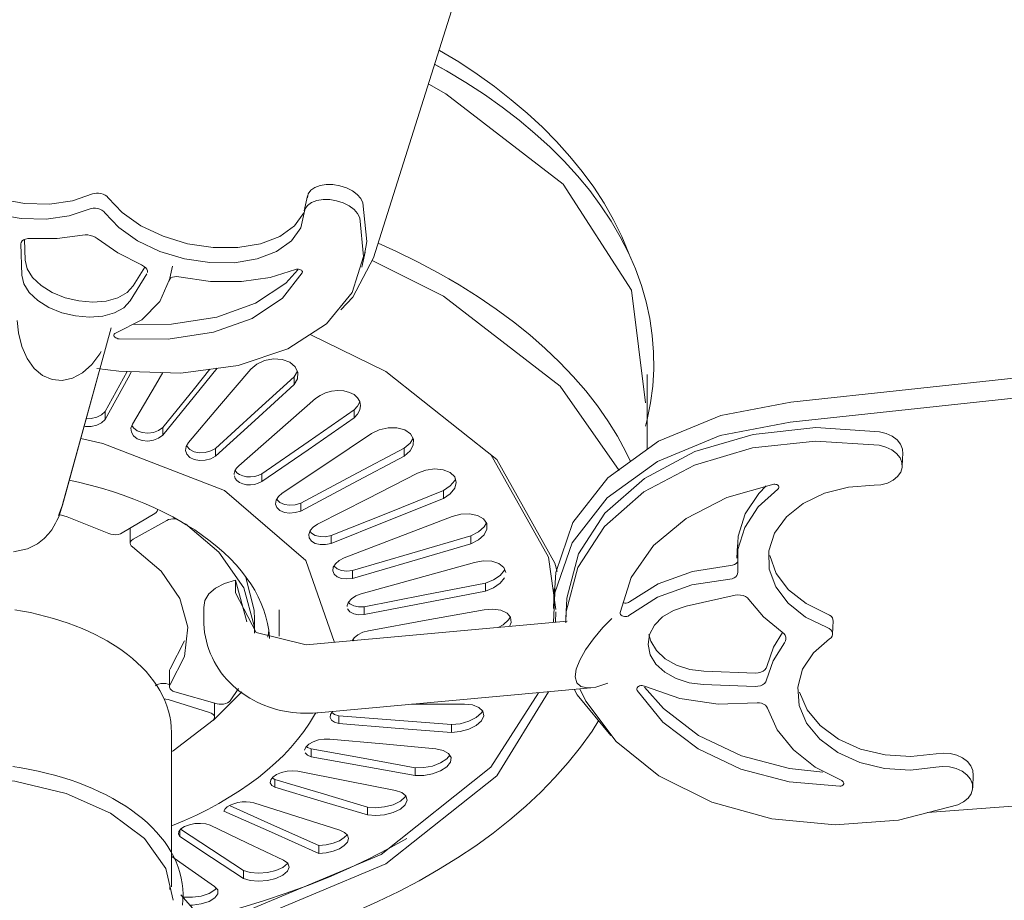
# Model space of a CAD drawing. Header units: millimetres. Extents: x 5734 to 11018, y -2931 to 7544.
# Tile 5 of 17: x 8242 to 8448, y -2614 to -2429. Entities that reach past the tile are written whole.
import ezdxf

# ---------------------------------------------------------------- set-up
doc = ezdxf.new("R2010")
doc.units = ezdxf.units.MM
doc.layers.add('E-LITE-EQPM', color=7, linetype='Continuous', lineweight=20)

# ---------------------------------------------------------------- blocks, each defined once
blk = doc.blocks.new('33710 - 33710 ALOHA Brown ceiling fan-522277-00 Isometrico PDF')
at = {"layer": 'E-LITE-EQPM', "color": 251, "lineweight": 9, "true_color": 0x636466}
for p, q in [((2484.77, -2479.31), (2564.1, -2227.66)), ((2500.11, -2440.16), (2497.56, -2438.74)), ((2497.65, -2438.79), (2499.92, -2440.07)), ((2496.38, -2442.93), (2499.92, -2444.91)), ((2572.25, -2509.52), (3010.56, -2462.31)), ((2470.97, -2466.33), (2470.28, -2469.48)), ((3010.4, -2466.54), (2572.09, -2513.75)), ((2411.64, -2475.45), (2411.76, -2479.78)), ((2411.08, -2482.94), (2410.89, -2476.39)), ((2482.35, -2481.24), (2483.04, -2478.09)), ((2484.53, -2479.82), (2499.43, -2487.31)), ((2434.45, -2485.16), (2436.89, -2481.25)), ((2441.96, -2484.17), (2442.64, -2481.01)), ((2433.76, -2488.32), (2437.3, -2482.66)), ((2419.61, -2531.09), (2429.79, -2493.96)), ((2471.48, -2495.34), (2487.35, -2503.1)), ((2427.49, -2502.35), (2419.64, -2530.95)), ((2433.18, -2503.1), (2428.53, -2511.49)), ((2468.85, -2503.02), (2468.16, -2504.2)), ((2468.16, -2505.86), (2468.16, -2504.2)), ((2542.13, -2519.4), (2542.13, -2503.74)), ((2428.53, -2513.15), (2428.53, -2511.49)), ((2480.72, -2512.82), (2480.72, -2511.16)), ((2440.63, -2516.47), (2440.63, -2514.81)), ((2451.67, -2520.86), (2451.67, -2519.2)), ((2491.24, -2520.83), (2491.24, -2519.17)), ((2595.58, -2522.94), (2595.69, -2520.11)), ((2456.17, -2524.31), (2455.81, -2523.85)), ((2461.39, -2526.18), (2461.39, -2524.52)), ((2499.46, -2529.69), (2499.46, -2528.03)), ((2419.62, -2531.05), (2418.75, -2533.29)), ((2469.55, -2532.33), (2469.55, -2530.67)), ((2432.15, -2536.93), (2438.98, -2532.85)), ((2441.48, -2534.29), (2434.41, -2538.24)), ((2433.79, -2535.95), (2433.79, -2539.09)), ((2475.93, -2539.13), (2475.93, -2537.47)), ((2505.17, -2539.19), (2505.17, -2537.53)), ((2561.04, -2539.42), (2560.93, -2542.24)), ((2480.39, -2546.43), (2480.39, -2544.77)), ((2458.22, -2555.53), (2455.83, -2546.81)), ((2455.83, -2546.81), (2455.83, -2549.5)), ((2508.23, -2549.09), (2508.23, -2547.43)), ((2522.65, -2548.54), (2522.49, -2552.77)), ((2550.29, -2552.29), (2560.57, -2549.98)), ((2525.2, -2551.97), (2525.09, -2554.79)), ((2449.2, -2552.33), (2449.2, -2555.02)), ((2465.02, -2558.53), (2465.02, -2553.05)), ((2482.82, -2554.04), (2482.82, -2552.38)), ((2522.96, -2553.45), (2522.89, -2555.65)), ((2459.83, -2557.95), (2459.83, -2554.68)), ((2470.65, -2560.39), (2525.34, -2555.39)), ((2580.98, -2558.12), (2581.09, -2555.3)), ((2462.84, -2557.36), (2462.61, -2558.74)), ((2442.19, -2565.41), (2445.2, -2559.53)), ((2480.72, -2559.49), (2480.48, -2559.26)), ((2600.84, -2595.5), (3031.54, -2563.07)), ((2442.03, -2565.87), (2442.03, -2569.13)), ((2553.99, -2565.87), (2564.86, -2566.26)), ((2441.72, -2568.58), (2442.05, -2568.68)), ((2443.18, -2570.19), (2452.01, -2572.69)), ((2457.22, -2570.17), (2451.26, -2576.17)), ((2454.76, -2572.1), (2456.47, -2569.54)), ((2473.14, -2574.6), (2530.33, -2569.37)), ((2553.89, -2568.69), (2564.75, -2569.08)), ((2450.41, -2574.5), (2441.72, -2571.84)), ((2451.49, -2575.54), (2451.49, -2572.54)), ((2492.72, -2572.79), (2503.85, -2572.78)), ((2477.53, -2576.86), (2477.53, -2575.2)), ((2442.45, -2611.02), (2442.45, -2578.71)), ((2501.11, -2578.71), (2501.11, -2577.05)), ((2471.73, -2583.83), (2471.73, -2582.17)), ((2493.49, -2587.75), (2493.49, -2586.09)), ((2464.11, -2588.54), (2463.56, -2588.22)), ((2464.11, -2590.2), (2464.11, -2588.54)), ((2610.34, -2590.3), (2610.45, -2587.48)), ((2483.52, -2595.99), (2483.52, -2594.33)), ((2444.19, -2600.48), (2444.19, -2599.16)), ((2473.31, -2604.06), (2473.31, -2602.4)), ((2457.53, -2609.27), (2457.53, -2607.62)), ((2442.1, -2611.59), (2442.1, -2611.02)), ((2444.44, -2612.76), (2466.18, -2637.41))]:
    blk.add_line(p, q, dxfattribs=at)
for points in [[(2538.41, -2478.71, 0), (2538.3, -2478.38, 0), (2536.79, -2474.81, 0), (2535.06, -2471.31, 0), (2533.1, -2467.87, 0), (2530.92, -2464.52, 0), (2528.53, -2461.24, 0), (2525.94, -2458.05, 0), (2523.15, -2454.94, 0), (2520.17, -2451.93, 0), (2517, -2449.01, 0), (2513.66, -2446.18, 0), (2510.15, -2443.44, 0), (2506.47, -2440.81, 0), (2502.63, -2438.27, 0), (2498.63, -2435.84, 0)], [(2500.11, -2440.16, 0), (2504.16, -2442.59, 0), (2508.03, -2445.11, 0), (2511.74, -2447.73, 0), (2515.27, -2450.44, 0), (2518.62, -2453.23, 0), (2521.78, -2456.11, 0), (2524.75, -2459.07, 0), (2527.52, -2462.1, 0), (2530.08, -2465.2, 0), (2532.44, -2468.37, 0), (2534.58, -2471.6, 0), (2536.5, -2474.89, 0), (2538.2, -2478.23, 0), (2539.67, -2481.63, 0), (2540.91, -2485.06, 0), (2541.92, -2488.53, 0), (2542.68, -2492.03, 0), (2543.2, -2495.54, 0), (2543.48, -2499.08, 0), (2543.51, -2502.61, 0), (2543.3, -2506.15, 0), (2542.85, -2509.67, 0), (2542.15, -2513.18, 0), (2541.76, -2514.59, 0)], [(2499.92, -2444.91, 0), (2524.5, -2463.87, 0), (2538.84, -2486.06, 0), (2541.76, -2509.68, 0)], [(2388.56, -2450.51, 0), (2387.57, -2453.56, 0), (2387.88, -2456.84, 0), (2389.45, -2460.16, 0), (2392.2, -2463.32, 0), (2395.97, -2466.14, 0), (2400.53, -2468.45, 0), (2405.63, -2470.12, 0), (2410.95, -2471.05, 0), (2416.18, -2471.18, 0), (2421.03, -2470.51, 0), (2425.21, -2469.07, 0)], [(2388.21, -2451.19, 0), (2388.56, -2453.69, 0), (2390.14, -2457.01, 0), (2392.89, -2460.17, 0), (2396.66, -2462.99, 0), (2401.22, -2465.3, 0), (2406.31, -2466.97, 0), (2411.63, -2467.89, 0), (2416.87, -2468.03, 0), (2421.72, -2467.35, 0), (2425.89, -2465.92, 0)], [(2470.92, -2466.73, 0), (2471.11, -2465.89, 0), (2471.65, -2465.15, 0), (2472.49, -2464.56, 0), (2473.59, -2464.15, 0), (2474.88, -2463.95, 0), (2476.29, -2463.96, 0), (2477.73, -2464.19, 0), (2479.11, -2464.63, 0), (2480.36, -2465.25, 0), (2481.39, -2466, 0), (2482.14, -2466.85, 0), (2482.57, -2467.75, 0)], [(2425.89, -2465.92, 0), (2426.27, -2465.79, 0), (2426.71, -2465.72, 0), (2427.19, -2465.73, 0), (2427.68, -2465.81, 0), (2428.14, -2465.96, 0), (2428.57, -2466.16, 0), (2428.92, -2466.41, 0), (2429.19, -2466.7, 0)], [(2429.19, -2466.7, 0), (2432.11, -2469.82, 0), (2436.02, -2472.57, 0), (2440.69, -2474.79, 0), (2445.83, -2476.34, 0), (2451.16, -2477.15, 0), (2456.36, -2477.15, 0), (2461.12, -2476.36, 0), (2465.16, -2474.81, 0), (2468.25, -2472.59, 0), (2470.19, -2469.89, 0)], [(2481.89, -2470.9, 0), (2481.46, -2470.01, 0), (2480.7, -2469.15, 0), (2479.67, -2468.4, 0), (2478.43, -2467.78, 0), (2477.05, -2467.35, 0), (2475.61, -2467.11, 0), (2474.2, -2467.1, 0), (2472.9, -2467.3, 0), (2471.8, -2467.71, 0), (2470.96, -2468.31, 0), (2470.43, -2469.05, 0), (2470.23, -2469.89, 0)], [(2428.5, -2469.85, 0), (2428.24, -2469.57, 0), (2427.88, -2469.32, 0), (2427.46, -2469.11, 0), (2426.99, -2468.96, 0), (2426.5, -2468.88, 0), (2426.03, -2468.88, 0), (2425.59, -2468.94, 0), (2425.21, -2469.07, 0)], [(2482.57, -2467.75, 0), (2483.39, -2475.87, 0), (2482.8, -2479.05, 0)], [(2426.81, -2502.45, 0), (2431.43, -2503.05, 0), (2444.4, -2503.43, 0), (2456.42, -2501.82, 0), (2466.8, -2498.33, 0), (2474.93, -2493.15, 0), (2480.34, -2486.58, 0), (2482.7, -2479.02, 0), (2481.89, -2470.9, 0)], [(2470.23, -2469.89, 0), (2469.52, -2473, 0), (2467.57, -2475.75, 0), (2464.48, -2477.96, 0), (2460.43, -2479.51, 0), (2455.67, -2480.31, 0), (2450.48, -2480.3, 0), (2445.15, -2479.5, 0), (2440, -2477.94, 0), (2435.33, -2475.72, 0), (2431.43, -2472.97, 0), (2428.5, -2469.85, 0)], [(2410.89, -2476.39, 0), (2410.94, -2476.06, 0), (2411.13, -2475.77, 0), (2411.43, -2475.53, 0), (2411.84, -2475.36, 0), (2412.32, -2475.27, 0), (2412.85, -2475.25, 0)], [(2423.82, -2474.54, 0), (2418.5, -2475.22, 0), (2412.85, -2475.25, 0)], [(2423.82, -2474.54, 0), (2424.34, -2474.49, 0), (2424.89, -2474.51, 0), (2425.44, -2474.6, 0), (2425.98, -2474.77, 0), (2426.47, -2474.99, 0), (2426.9, -2475.27, 0)], [(2426.9, -2475.27, 0), (2431.22, -2478.23, 0), (2436.16, -2480.78, 0)], [(2485.74, -2476.23, 0), (2489.58, -2477.96, 0), (2494.01, -2480.13, 0), (2498.3, -2482.41, 0), (2500.55, -2483.68, 0)], [(2411.76, -2479.78, 0), (2412.19, -2481.62, 0), (2413.33, -2483.43, 0), (2415.12, -2485.11, 0), (2417.44, -2486.54, 0), (2420.14, -2487.64, 0), (2423.05, -2488.33, 0), (2425.99, -2488.57, 0), (2428.76, -2488.34, 0), (2431.19, -2487.67, 0), (2433.13, -2486.59, 0), (2434.45, -2485.16, 0)], [(2477.94, -2490.17, 0), (2480.45, -2487.51, 0), (2484.77, -2479.31, 0)], [(2434.57, -2493.28, 0), (2442.45, -2493.21, 0), (2451.92, -2491.75, 0), (2460.05, -2488.82, 0), (2466.38, -2484.59, 0), (2468.94, -2481.8, 0)], [(2437.42, -2482.34, 0), (2437.41, -2482.01, 0), (2437.26, -2481.66, 0), (2436.99, -2481.33, 0), (2436.62, -2481.03, 0), (2436.16, -2480.78, 0)], [(2468.45, -2481.72, 0), (2463.16, -2483.42, 0), (2457.12, -2484.27, 0), (2450.64, -2484.23, 0), (2444, -2483.3, 0)], [(2469.85, -2482.44, 0), (2469.89, -2482.31, 0), (2469.87, -2482.17, 0), (2469.79, -2482.04, 0), (2469.66, -2481.91, 0), (2469.48, -2481.8, 0), (2469.28, -2481.72, 0), (2469.06, -2481.66, 0), (2468.84, -2481.65, 0), (2468.63, -2481.67, 0), (2468.45, -2481.72, 0)], [(2433.76, -2488.32, 0), (2432.44, -2489.74, 0), (2430.5, -2490.82, 0), (2428.07, -2491.5, 0), (2425.3, -2491.72, 0), (2422.36, -2491.48, 0), (2419.45, -2490.79, 0), (2416.75, -2489.69, 0), (2414.43, -2488.26, 0), (2412.65, -2486.59, 0), (2411.5, -2484.77, 0), (2411.08, -2482.94, 0)], [(2430.74, -2495.08, 0), (2436.21, -2492.25, 0), (2440.04, -2488.47, 0), (2441.99, -2483.99, 0)], [(2469.85, -2482.44, 0), (2465.69, -2487.74, 0), (2459.37, -2491.97, 0), (2451.24, -2494.9, 0), (2441.77, -2496.36, 0), (2431.48, -2496.27, 0)], [(2444, -2483.3, 0), (2443.53, -2483.24, 0), (2443.07, -2483.26, 0), (2442.67, -2483.35, 0), (2442.34, -2483.51, 0), (2442.11, -2483.73, 0), (2441.99, -2483.99, 0)], [(2538.61, -2521.95, 0), (2537.68, -2519.95, 0), (2535.9, -2516.68, 0), (2533.9, -2513.46, 0), (2531.69, -2510.29, 0), (2529.26, -2507.18, 0), (2526.62, -2504.14, 0), (2523.78, -2501.16, 0), (2520.74, -2498.26, 0), (2517.51, -2495.44, 0), (2514.09, -2492.69, 0), (2510.48, -2490.03, 0), (2506.7, -2487.46, 0), (2502.75, -2484.98, 0), (2500.55, -2483.68, 0)], [(2499.43, -2487.31, 0), (2523.89, -2506.18, 0), (2536.27, -2523.84, 0)], [(2427.73, -2498.93, 0), (2427.45, -2499.39, 0), (2425.74, -2501.65, 0), (2423.8, -2503.38, 0), (2421.7, -2504.52, 0), (2419.54, -2505, 0), (2417.42, -2504.8, 0), (2415.43, -2503.94, 0), (2413.66, -2502.46, 0), (2412.18, -2500.41, 0), (2411.07, -2497.89, 0), (2410.37, -2495.01, 0), (2410.12, -2492.43, 0)], [(2431.48, -2496.27, 0), (2431.23, -2496.23, 0), (2430.98, -2496.15, 0), (2430.76, -2496.04, 0), (2430.58, -2495.91, 0), (2430.46, -2495.75, 0), (2430.39, -2495.59, 0), (2430.38, -2495.44, 0), (2430.44, -2495.29, 0), (2430.57, -2495.17, 0), (2430.74, -2495.08, 0)], [(2459.05, -2502.62, 0), (2460.3, -2501.55, 0), (2461.96, -2500.81, 0), (2463.82, -2500.48, 0), (2465.66, -2500.6, 0), (2467.26, -2501.17, 0), (2468.4, -2502.11, 0), (2468.96, -2503.3, 0), (2468.87, -2504.61, 0), (2468.16, -2505.86, 0)], [(2452.01, -2502.41, 0), (2447.24, -2508.3, 0), (2440.63, -2516.47, 0)], [(2450.5, -2502.61, 0), (2447.24, -2506.64, 0), (2440.63, -2514.81, 0)], [(2445.99, -2518, 0), (2452.52, -2510.31, 0), (2459.05, -2502.62, 0)], [(2434.09, -2503.13, 0), (2433.35, -2504.45, 0), (2428.53, -2513.15, 0)], [(2434.26, -2514.17, 0), (2439.1, -2505.96, 0), (2440.66, -2503.32, 0)], [(2468.16, -2504.2, 0), (2459.91, -2511.7, 0), (2451.67, -2519.2, 0)], [(2487.35, -2503.1, 0), (2510.59, -2521.56, 0), (2522.8, -2543.27, 0), (2523.24, -2545.01, 0)], [(2468.16, -2505.86, 0), (2459.91, -2513.36, 0), (2451.67, -2520.86, 0)], [(2456.53, -2522.85, 0), (2464.58, -2515.82, 0), (2472.64, -2508.79, 0)], [(2472.64, -2508.79, 0), (2473.6, -2508.11, 0), (2474.74, -2507.58, 0), (2476, -2507.24, 0), (2477.29, -2507.1, 0), (2478.56, -2507.18, 0), (2479.72, -2507.47, 0)], [(2479.72, -2507.47, 0), (2480.71, -2507.95, 0), (2481.46, -2508.61, 0), (2481.93, -2509.39, 0), (2482.08, -2510.26, 0), (2481.92, -2511.15, 0), (2481.46, -2512.02, 0), (2480.72, -2512.82, 0)], [(2481.92, -2509.49, 0), (2481.46, -2510.36, 0), (2480.72, -2511.16, 0)], [(2522.65, -2550.6, 0), (2522.96, -2545.23, 0), (2526.58, -2534.75, 0), (2533.91, -2525.36, 0), (2544.48, -2517.7, 0), (2557.56, -2512.3, 0), (2572.25, -2509.52, 0)], [(2428.53, -2511.49, 0), (2427.78, -2512.18, 0), (2426.78, -2512.7, 0), (2425.62, -2512.97, 0), (2424.57, -2512.99, 0)], [(2480.72, -2511.16, 0), (2471.06, -2517.84, 0), (2461.39, -2524.52, 0)], [(2480.72, -2512.82, 0), (2471.06, -2519.5, 0), (2461.39, -2526.18, 0)], [(2428.53, -2513.15, 0), (2427.78, -2513.84, 0), (2426.78, -2514.36, 0), (2425.62, -2514.63, 0), (2424.42, -2514.63, 0), (2424.13, -2514.59, 0)], [(2440.63, -2516.47, 0), (2439.74, -2517.1, 0), (2438.65, -2517.52, 0), (2437.46, -2517.68, 0), (2436.29, -2517.57, 0), (2435.26, -2517.2, 0), (2434.48, -2516.6, 0), (2434.04, -2515.84, 0), (2433.96, -2515, 0), (2434.26, -2514.17, 0)], [(2440.63, -2514.81, 0), (2439.74, -2515.44, 0), (2438.65, -2515.86, 0), (2437.46, -2516.02, 0), (2436.29, -2515.91, 0), (2435.26, -2515.54, 0), (2434.48, -2514.94, 0), (2434.13, -2514.42, 0)], [(2484.38, -2516.12, 0), (2486, -2515.32, 0), (2487.84, -2514.9, 0), (2489.69, -2514.91, 0), (2491.32, -2515.35, 0), (2492.52, -2516.17, 0), (2493.15, -2517.27, 0), (2493.12, -2518.52, 0), (2492.46, -2519.75, 0), (2491.24, -2520.83, 0)], [(2572.09, -2513.75, 0), (2557.4, -2516.53, 0), (2544.32, -2521.93, 0), (2533.75, -2529.59, 0), (2526.41, -2538.98, 0), (2522.8, -2549.46, 0), (2522.52, -2555.65, 0)], [(2525.19, -2552.2, 0), (2525.29, -2550.58, 0), (2527.74, -2541.31, 0), (2533.26, -2532.78, 0), (2541.55, -2525.5, 0), (2552.11, -2519.88, 0), (2564.33, -2516.27, 0), (2577.5, -2514.86, 0), (2590.84, -2515.75, 0)], [(2465.63, -2528.59, 0), (2475.01, -2522.36, 0), (2484.38, -2516.12, 0)], [(2493.06, -2517.05, 0), (2492.46, -2518.09, 0), (2491.24, -2519.17, 0)], [(2590.84, -2515.75, 0), (2592.23, -2516.09, 0), (2593.47, -2516.67, 0), (2594.49, -2517.43, 0), (2595.22, -2518.34, 0), (2595.62, -2519.34, 0), (2595.67, -2520.38, 0)], [(2423.48, -2517.16, 0), (2428.09, -2518.17, 0), (2453.59, -2528, 0)], [(2451.67, -2520.86, 0), (2450.68, -2521.4, 0), (2449.52, -2521.71, 0), (2448.33, -2521.77, 0), (2447.21, -2521.56, 0), (2446.29, -2521.09, 0), (2445.67, -2520.43, 0), (2445.4, -2519.64, 0), (2445.51, -2518.8, 0), (2445.99, -2518, 0)], [(2451.67, -2519.2, 0), (2450.68, -2519.74, 0), (2449.52, -2520.05, 0), (2448.33, -2520.11, 0), (2447.21, -2519.9, 0), (2446.29, -2519.43, 0), (2445.67, -2518.77, 0)], [(2590.73, -2518.57, 0), (2577.39, -2517.69, 0), (2564.23, -2519.09, 0), (2552.01, -2522.7, 0), (2541.44, -2528.32, 0), (2533.16, -2535.6, 0), (2527.63, -2544.13, 0), (2525.18, -2553.4, 0), (2525.07, -2555.74, 0)], [(2590.73, -2518.57, 0), (2592.12, -2518.92, 0), (2593.37, -2519.49, 0), (2594.38, -2520.25, 0), (2595.11, -2521.16, 0), (2595.51, -2522.16, 0), (2595.56, -2523.2, 0), (2595.25, -2524.21, 0), (2594.6, -2525.12, 0), (2593.66, -2525.9, 0), (2592.47, -2526.48, 0), (2591.11, -2526.83, 0), (2589.66, -2526.94, 0)], [(2491.24, -2519.17, 0), (2480.39, -2524.92, 0), (2469.55, -2530.67, 0)], [(2491.24, -2520.83, 0), (2480.39, -2526.58, 0), (2469.55, -2532.33, 0)], [(2509.34, -2520.51, 0), (2521.42, -2541.97, 0), (2522.96, -2552.93, 0)], [(2455.58, -2524.65, 0), (2455.6, -2524.44, 0), (2455.75, -2523.88, 0), (2456.07, -2523.35, 0), (2456.53, -2522.85, 0)], [(2456.17, -2525.97, 0), (2455.81, -2525.51, 0), (2455.62, -2524.99, 0)], [(2461.39, -2524.52, 0), (2460.64, -2524.86, 0), (2459.82, -2525.09, 0), (2458.98, -2525.19, 0), (2458.15, -2525.16, 0), (2457.38, -2524.99, 0), (2456.71, -2524.71, 0), (2456.17, -2524.31, 0)], [(2473.06, -2535.09, 0), (2483.53, -2529.75, 0), (2493.99, -2524.42, 0)], [(2493.99, -2524.42, 0), (2495.74, -2523.77, 0), (2497.6, -2523.52, 0), (2499.38, -2523.69, 0), (2500.83, -2524.28, 0), (2501.79, -2525.2, 0), (2502.13, -2526.35, 0), (2501.81, -2527.57, 0), (2500.88, -2528.73, 0), (2499.46, -2529.69, 0)], [(2421.02, -2525.84, 0), (2422.99, -2526.28, 0), (2425.4, -2526.89, 0), (2427.77, -2527.54, 0), (2430.08, -2528.26, 0), (2432.34, -2529.02, 0), (2434.55, -2529.83, 0), (2436.69, -2530.7, 0), (2438.77, -2531.61, 0), (2440.78, -2532.56, 0), (2442.72, -2533.57, 0), (2444.41, -2534.51, 0)], [(2461.39, -2526.18, 0), (2460.64, -2526.52, 0), (2459.82, -2526.74, 0), (2458.98, -2526.85, 0), (2458.15, -2526.81, 0), (2457.38, -2526.65, 0), (2456.71, -2526.37, 0), (2456.17, -2525.97, 0)], [(2501.96, -2525.57, 0), (2501.81, -2525.91, 0), (2500.88, -2527.07, 0), (2499.46, -2528.03, 0)], [(2536.49, -2553.62, 0), (2538.78, -2546.27, 0), (2543.46, -2539.56, 0), (2550.27, -2533.87, 0), (2558.83, -2529.51, 0), (2568.64, -2526.73, 0)], [(2561.03, -2540.39, 0), (2561.22, -2537.57, 0), (2562.69, -2532.94, 0), (2565.53, -2528.66, 0), (2567.05, -2527.07, 0)], [(2589.66, -2526.94, 0), (2584.3, -2527.32, 0), (2579.26, -2528.62, 0), (2574.84, -2530.74, 0), (2571.3, -2533.57, 0), (2568.84, -2536.94, 0), (2567.62, -2540.65, 0), (2567.7, -2544.49, 0), (2569.07, -2548.23, 0), (2571.66, -2551.64, 0), (2575.32, -2554.54, 0), (2579.83, -2556.74, 0)], [(2568.64, -2526.73, 0), (2568.87, -2526.71, 0), (2569.09, -2526.74, 0), (2569.3, -2526.8, 0), (2569.49, -2526.9, 0), (2569.63, -2527.02, 0), (2569.72, -2527.17, 0), (2569.75, -2527.33, 0), (2569.73, -2527.49, 0), (2569.65, -2527.64, 0), (2569.51, -2527.76, 0)], [(2419.61, -2531.09, 0), (2419.48, -2531.53, 0), (2419.35, -2531.96, 0), (2419.21, -2532.41, 0), (2419.05, -2532.86, 0), (2418.88, -2533.32, 0), (2418.69, -2533.81, 0), (2418.45, -2534.33, 0), (2418.17, -2534.9, 0), (2417.82, -2535.53, 0), (2417.36, -2536.26, 0), (2416.71, -2537.1, 0), (2415.77, -2538.09, 0), (2414.36, -2539.19, 0), (2412.26, -2540.26, 0), (2409.38, -2540.89, 0)], [(2453.59, -2528, 0), (2470.63, -2542.72, 0), (2476.61, -2559.85, 0)], [(2469.55, -2532.33, 0), (2468.4, -2532.67, 0), (2467.21, -2532.77, 0), (2466.1, -2532.61, 0), (2465.17, -2532.22, 0), (2464.54, -2531.61, 0), (2464.27, -2530.87, 0), (2464.37, -2530.06, 0), (2464.84, -2529.28, 0), (2465.63, -2528.59, 0)], [(2499.46, -2528.03, 0), (2487.7, -2532.75, 0), (2475.93, -2537.47, 0)], [(2569.51, -2527.76, 0), (2565.42, -2531.48, 0), (2562.58, -2535.76, 0), (2561.11, -2540.39, 0), (2561.09, -2545.17, 0)], [(2469.55, -2530.67, 0), (2468.4, -2531.01, 0), (2467.21, -2531.11, 0), (2466.1, -2530.96, 0), (2465.17, -2530.56, 0), (2464.54, -2529.95, 0)], [(2499.46, -2529.69, 0), (2487.7, -2534.41, 0), (2475.93, -2539.13, 0)], [(2418.88, -2533.04, 0), (2420.58, -2533.54, 0), (2429.34, -2537.01, 0)], [(2438.98, -2532.85, 0), (2439.27, -2532.64, 0), (2439.46, -2532.39, 0), (2439.55, -2532.13, 0), (2439.55, -2532.04, 0)], [(2478.63, -2542.17, 0), (2489.93, -2537.83, 0), (2501.23, -2533.49, 0)], [(2501.23, -2533.49, 0), (2503.06, -2533, 0), (2504.9, -2532.92, 0), (2506.56, -2533.25, 0), (2507.81, -2533.95, 0), (2508.5, -2534.95, 0), (2508.54, -2536.12, 0), (2507.94, -2537.3, 0), (2506.76, -2538.37, 0), (2505.17, -2539.19, 0)], [(2443.44, -2534.01, 0), (2443.2, -2533.98, 0), (2442.73, -2533.97, 0), (2442.28, -2534.02, 0), (2441.85, -2534.13, 0), (2441.48, -2534.29, 0)], [(2462.98, -2559.06, 0), (2462.97, -2558.68, 0), (2462.82, -2557.28, 0), (2462.58, -2555.88, 0), (2462.24, -2554.48, 0), (2461.8, -2553.08, 0), (2461.26, -2551.69, 0), (2460.62, -2550.31, 0), (2459.89, -2548.94, 0), (2459.05, -2547.58, 0), (2458.12, -2546.24, 0), (2457.1, -2544.91, 0), (2455.97, -2543.6, 0), (2454.75, -2542.31, 0), (2453.44, -2541.05, 0), (2452.04, -2539.81, 0), (2450.55, -2538.61, 0), (2448.97, -2537.43, 0), (2447.31, -2536.29, 0), (2445.56, -2535.19, 0), (2444.41, -2534.51, 0)], [(2459.82, -2557.35, 0), (2459.77, -2556.37, 0), (2457.59, -2548.42, 0), (2452.38, -2540.96, 0), (2445.4, -2535.03, 0)], [(2475.93, -2539.13, 0), (2474.75, -2539.37, 0), (2473.59, -2539.36, 0), (2472.56, -2539.11, 0), (2471.77, -2538.63, 0), (2471.3, -2537.98, 0), (2471.21, -2537.22, 0), (2471.51, -2536.43, 0), (2472.14, -2535.69, 0), (2473.06, -2535.09, 0)], [(2508.44, -2534.78, 0), (2507.94, -2535.64, 0), (2506.76, -2536.71, 0), (2505.17, -2537.53, 0)], [(2429.34, -2537.01, 0), (2429.77, -2537.17, 0), (2430.25, -2537.27, 0), (2430.77, -2537.29, 0), (2431.28, -2537.24, 0), (2431.75, -2537.12, 0), (2432.15, -2536.93, 0)], [(2475.93, -2537.47, 0), (2474.75, -2537.71, 0), (2473.59, -2537.7, 0), (2472.56, -2537.45, 0), (2471.77, -2536.97, 0), (2471.42, -2536.56, 0)], [(2505.17, -2537.53, 0), (2492.78, -2541.15, 0), (2480.39, -2544.77, 0)], [(2434.41, -2538.24, 0), (2434.09, -2538.47, 0), (2433.88, -2538.74, 0), (2433.79, -2539.04, 0), (2433.83, -2539.33, 0), (2434, -2539.61, 0), (2434.29, -2539.86, 0)], [(2505.17, -2539.19, 0), (2492.78, -2542.81, 0), (2480.39, -2546.43, 0)], [(2434.29, -2539.86, 0), (2440.29, -2544.92, 0), (2444.23, -2550.62, 0), (2445.89, -2556.67, 0), (2445.2, -2562.79, 0), (2442.19, -2568.67, 0)], [(2567.81, -2541.67, 0), (2569.18, -2545.4, 0), (2571.77, -2548.82, 0), (2575.43, -2551.72, 0), (2579.94, -2553.92, 0)], [(2480.39, -2546.43, 0), (2479.21, -2546.55, 0), (2478.1, -2546.45, 0), (2477.17, -2546.1, 0), (2476.54, -2545.56, 0), (2476.25, -2544.87, 0), (2476.35, -2544.11, 0), (2476.82, -2543.36, 0), (2477.61, -2542.69, 0), (2478.63, -2542.17, 0)], [(2480.39, -2544.77, 0), (2479.21, -2544.9, 0), (2478.1, -2544.79, 0), (2477.17, -2544.45, 0), (2476.54, -2543.9, 0)], [(2482.21, -2549.68, 0), (2494.07, -2546.39, 0), (2505.92, -2543.1, 0)], [(2505.92, -2543.1, 0), (2507.78, -2542.78, 0), (2509.56, -2542.86, 0), (2511.05, -2543.34, 0), (2512.07, -2544.14, 0), (2512.48, -2545.19, 0)], [(2538.41, -2551.37, 0), (2544.43, -2547.57, 0), (2551.63, -2544.98, 0), (2559.57, -2543.75, 0)], [(2559.57, -2543.75, 0), (2560.03, -2543.68, 0), (2560.45, -2543.53, 0), (2560.8, -2543.3, 0), (2561.05, -2543.01, 0)], [(2457.95, -2545.95, 0), (2459.77, -2553.11, 0), (2459.83, -2555.05, 0)], [(2512.22, -2544.69, 0), (2511.35, -2545.81, 0), (2509.96, -2546.76, 0), (2508.23, -2547.43, 0)], [(2561.09, -2545.17, 0), (2561.07, -2545.51, 0), (2560.94, -2545.83, 0), (2560.69, -2546.12, 0), (2560.35, -2546.35, 0), (2559.93, -2546.5, 0), (2559.46, -2546.57, 0)], [(2455.83, -2546.81, 0), (2453.58, -2547.49, 0), (2451.7, -2548.47, 0), (2450.29, -2549.69, 0), (2449.44, -2551.07, 0), (2449.2, -2552.52, 0)], [(2508.23, -2547.43, 0), (2495.52, -2549.9, 0), (2482.82, -2552.38, 0)], [(2512.22, -2546.35, 0), (2511.35, -2547.47, 0), (2509.96, -2548.41, 0), (2508.23, -2549.09, 0)], [(2538.3, -2554.2, 0), (2544.32, -2550.39, 0), (2551.52, -2547.8, 0), (2559.46, -2546.57, 0)], [(2455.83, -2549.5, 0), (2460.17, -2557.77, 0), (2470.65, -2560.39, 0)], [(2479.26, -2552.32, 0), (2479.27, -2552.13, 0), (2479.55, -2551.39, 0), (2480.19, -2550.69, 0), (2481.11, -2550.1, 0), (2482.21, -2549.68, 0)], [(2508.23, -2549.09, 0), (2495.52, -2551.56, 0), (2482.82, -2554.04, 0)], [(2560.57, -2549.98, 0), (2561.12, -2549.9, 0), (2561.68, -2549.93, 0), (2562.22, -2550.04, 0), (2562.71, -2550.24, 0), (2563.12, -2550.52, 0), (2563.43, -2550.86, 0)], [(2409.59, -2553.01, 0), (2411.26, -2553.3, 0), (2412.91, -2553.62, 0), (2414.54, -2553.99, 0), (2416.15, -2554.39, 0), (2417.73, -2554.83, 0), (2419.27, -2555.3, 0), (2420.79, -2555.81, 0), (2422.27, -2556.36, 0), (2423.72, -2556.94, 0), (2425.12, -2557.56, 0), (2426.49, -2558.21, 0), (2427.81, -2558.89, 0), (2428.97, -2559.54, 0)], [(2482.82, -2552.38, 0), (2481.66, -2552.4, 0), (2480.63, -2552.19, 0), (2479.84, -2551.77, 0), (2479.49, -2551.41, 0)], [(2537.22, -2551.55, 0), (2537.47, -2551.61, 0), (2537.73, -2551.62, 0), (2537.99, -2551.58, 0), (2538.21, -2551.5, 0), (2538.41, -2551.37, 0)], [(2570.41, -2557.68, 0), (2566.5, -2554.48, 0), (2563.43, -2550.86, 0)], [(2482.82, -2554.04, 0), (2481.66, -2554.06, 0), (2480.63, -2553.85, 0), (2479.84, -2553.43, 0), (2479.36, -2552.84, 0)], [(2483.71, -2557.41, 0), (2495.83, -2555.21, 0), (2507.94, -2553.02, 0)], [(2507.94, -2553.02, 0), (2509.79, -2552.87, 0), (2511.46, -2553.11, 0), (2512.76, -2553.7, 0), (2513.51, -2554.59, 0), (2513.62, -2555.67, 0), (2513.27, -2556.51, 0)], [(2538.3, -2554.2, 0), (2538.11, -2554.32, 0), (2537.88, -2554.4, 0), (2537.62, -2554.44, 0), (2537.36, -2554.43, 0), (2537.11, -2554.37, 0), (2536.89, -2554.28, 0), (2536.71, -2554.14, 0), (2536.57, -2553.98, 0), (2536.5, -2553.8, 0), (2536.49, -2553.62, 0)], [(2553.89, -2568.69, 0), (2550.93, -2568.32, 0), (2548.17, -2567.44, 0), (2545.8, -2566.1, 0), (2543.97, -2564.39, 0), (2542.78, -2562.42, 0), (2542.32, -2560.31, 0), (2542.61, -2558.21, 0), (2543.64, -2556.24, 0), (2545.35, -2554.52, 0), (2547.61, -2553.18, 0), (2550.29, -2552.29, 0)], [(2579.94, -2553.92, 0), (2580.35, -2554.12, 0), (2580.69, -2554.38, 0), (2580.93, -2554.69, 0), (2581.06, -2555.03, 0), (2581.08, -2555.38, 0)], [(2449.2, -2555.02, 0), (2449.22, -2555.94, 0), (2449.29, -2556.86, 0), (2449.4, -2557.77, 0), (2449.56, -2558.68, 0), (2449.76, -2559.58, 0), (2450.01, -2560.47, 0), (2450.3, -2561.35, 0), (2450.63, -2562.21, 0), (2451.01, -2563.06, 0), (2451.42, -2563.88, 0), (2451.88, -2564.67, 0), (2452.37, -2565.45, 0), (2452.89, -2566.19, 0), (2453.45, -2566.91, 0), (2454.04, -2567.6, 0), (2454.65, -2568.26, 0), (2455.3, -2568.89, 0), (2455.97, -2569.48, 0), (2456.66, -2570.05, 0), (2457.37, -2570.58, 0), (2458.1, -2571.07, 0), (2458.85, -2571.54, 0), (2459.62, -2571.97, 0), (2460.39, -2572.37, 0), (2461.19, -2572.74, 0), (2461.99, -2573.07, 0), (2462.8, -2573.37, 0), (2463.62, -2573.64, 0), (2464.45, -2573.88, 0), (2465.28, -2574.09, 0), (2466.12, -2574.27, 0), (2466.97, -2574.41, 0), (2467.81, -2574.53, 0), (2468.66, -2574.62, 0), (2469.51, -2574.67, 0), (2470.36, -2574.7, 0), (2471.22, -2574.7, 0), (2472.06, -2574.68, 0), (2472.91, -2574.62, 0), (2473.14, -2574.6, 0)], [(2513.48, -2554.47, 0), (2513.08, -2555.13, 0), (2511.95, -2556.15, 0), (2510.9, -2556.75, 0)], [(2533.85, -2568.37, 0), (2533.44, -2568.54, 0), (2531.35, -2569.21, 0), (2529.6, -2569.39, 0), (2528.26, -2569.09, 0), (2527.41, -2568.3, 0), (2527.07, -2567.08, 0), (2527.27, -2565.47, 0), (2527.99, -2563.54, 0), (2529.2, -2561.38, 0), (2530.85, -2559.08, 0), (2532.86, -2556.76, 0), (2534.75, -2554.86, 0)], [(2480.31, -2559.51, 0), (2480.74, -2558.87, 0), (2481.53, -2558.23, 0), (2482.55, -2557.73, 0), (2483.71, -2557.41, 0)], [(2542.5, -2558.21, 0), (2542.89, -2559.6, 0), (2544.07, -2561.57, 0), (2545.91, -2563.28, 0), (2548.28, -2564.62, 0), (2551.04, -2565.5, 0), (2553.99, -2565.87, 0)], [(2567.23, -2564.89, 0), (2568.62, -2560.86, 0), (2570.48, -2557.79, 0)], [(2570.41, -2557.68, 0), (2570.78, -2558, 0), (2571.04, -2558.36, 0), (2571.19, -2558.75, 0), (2571.21, -2559.15, 0), (2571.12, -2559.54, 0), (2570.9, -2559.91, 0)], [(2580.35, -2559.12, 0), (2580.66, -2558.86, 0), (2580.87, -2558.55, 0), (2580.97, -2558.2, 0), (2580.95, -2557.85, 0), (2580.82, -2557.51, 0), (2580.58, -2557.2, 0), (2580.24, -2556.94, 0), (2579.83, -2556.74, 0)], [(2442.45, -2578.71, 0), (2442.41, -2577.58, 0), (2442.3, -2576.45, 0), (2442.1, -2575.33, 0), (2441.83, -2574.22, 0), (2441.49, -2573.12, 0), (2441.07, -2572.04, 0), (2440.57, -2570.98, 0), (2440.01, -2569.93, 0), (2439.38, -2568.9, 0), (2438.69, -2567.9, 0), (2437.93, -2566.91, 0), (2437.11, -2565.96, 0), (2436.23, -2565.02, 0), (2435.28, -2564.12, 0), (2434.29, -2563.24, 0), (2433.23, -2562.39, 0), (2432.13, -2561.56, 0), (2430.97, -2560.77, 0), (2429.76, -2560.01, 0), (2428.97, -2559.54, 0)], [(2570.9, -2559.91, 0), (2568.52, -2563.68, 0), (2567.12, -2567.71, 0)], [(2602.6, -2586, 0), (2597.28, -2586.58, 0), (2591.88, -2586.24, 0), (2586.72, -2585, 0), (2582.11, -2582.91, 0), (2578.3, -2580.11, 0), (2575.53, -2576.77, 0), (2573.96, -2573.07, 0), (2573.67, -2569.23, 0), (2574.7, -2565.49, 0), (2576.97, -2562.05, 0), (2580.35, -2559.12, 0)], [(2442.04, -2565.99, 0), (2442.05, -2565.69, 0), (2442.19, -2565.41, 0)], [(2564.86, -2566.26, 0), (2565.42, -2566.23, 0), (2565.95, -2566.11, 0), (2566.42, -2565.9, 0), (2566.8, -2565.61, 0), (2567.08, -2565.27, 0), (2567.23, -2564.89, 0)], [(2439.11, -2568.92, 0), (2439.33, -2568.77, 0), (2439.74, -2568.59, 0), (2440.22, -2568.48, 0), (2440.73, -2568.44, 0), (2441.24, -2568.47, 0), (2441.72, -2568.58, 0)], [(2442.19, -2568.67, 0), (2442.05, -2568.96, 0), (2442.04, -2569.26, 0), (2442.16, -2569.55, 0), (2442.4, -2569.81, 0), (2442.75, -2570.03, 0), (2443.18, -2570.19, 0)], [(2564.75, -2569.08, 0), (2565.31, -2569.05, 0), (2565.84, -2568.93, 0), (2566.31, -2568.72, 0), (2566.69, -2568.43, 0), (2566.97, -2568.09, 0), (2567.12, -2567.71, 0)], [(2519.37, -2570.42, 0), (2509.34, -2586.01, 0), (2486.37, -2604.27, 0), (2454.74, -2617.53, 0), (2449.83, -2618.9, 0)], [(2521.45, -2570.22, 0), (2510.59, -2587.8, 0), (2487.35, -2606.26, 0), (2455.37, -2619.67, 0), (2451.48, -2620.77, 0)], [(2526.8, -2569.67, 0), (2527.48, -2570.83, 0), (2534.49, -2579.36, 0)], [(2528.03, -2569.58, 0), (2529.28, -2572.13, 0), (2535.62, -2580.6, 0), (2544.59, -2587.8, 0), (2555.68, -2593.32, 0), (2568.24, -2596.81, 0), (2581.53, -2598.09, 0), (2594.78, -2597.08, 0), (2607.22, -2593.84, 0)], [(2540.06, -2569.89, 0), (2539.98, -2569.71, 0), (2539.98, -2569.53, 0), (2540.04, -2569.35, 0), (2540.16, -2569.19, 0), (2540.33, -2569.06, 0), (2540.55, -2568.96, 0), (2540.79, -2568.91, 0), (2541.05, -2568.9, 0), (2541.31, -2568.93, 0), (2541.54, -2569.02, 0)], [(2582.49, -2589.96, 0), (2571.87, -2589.05, 0), (2561.78, -2586.4, 0), (2552.79, -2582.15, 0), (2545.41, -2576.54, 0), (2540.06, -2569.89, 0)], [(2541.54, -2569.02, 0), (2548.96, -2571.59, 0), (2557, -2572.79, 0), (2565.15, -2572.54, 0)], [(2541.59, -2569.22, 0), (2545.52, -2573.72, 0), (2552.89, -2579.33, 0), (2561.88, -2583.58, 0), (2571.98, -2586.23, 0), (2578.97, -2587.03, 0)], [(2574.07, -2570.25, 0), (2575.64, -2573.95, 0), (2578.41, -2577.29, 0), (2582.21, -2580.09, 0), (2586.83, -2582.18, 0), (2591.99, -2583.42, 0), (2597.39, -2583.76, 0), (2602.71, -2583.18, 0)], [(2441.72, -2571.84, 0), (2441.24, -2571.74, 0), (2440.82, -2571.7, 0)], [(2452.01, -2572.69, 0), (2452.45, -2572.78, 0), (2452.92, -2572.81, 0), (2453.38, -2572.77, 0), (2453.82, -2572.68, 0), (2454.21, -2572.53, 0), (2454.53, -2572.33, 0), (2454.76, -2572.1, 0)], [(2503.85, -2572.78, 0), (2505.54, -2572.96, 0), (2506.88, -2573.47, 0), (2507.69, -2574.26, 0), (2507.87, -2575.24, 0), (2507.39, -2576.28, 0), (2506.31, -2577.25, 0), (2504.77, -2578.03, 0), (2502.97, -2578.54, 0), (2501.11, -2578.71, 0)], [(2567.32, -2573.6, 0), (2567.16, -2573.28, 0), (2566.89, -2572.99, 0), (2566.53, -2572.76, 0), (2566.1, -2572.6, 0), (2565.63, -2572.53, 0), (2565.15, -2572.54, 0)], [(2472.67, -2574.6, 0), (2472.45, -2575.02, 0), (2471.37, -2576.79, 0), (2470.17, -2578.52, 0), (2468.85, -2580.22, 0), (2467.43, -2581.88, 0), (2465.89, -2583.51, 0), (2464.25, -2585.09, 0), (2462.5, -2586.62, 0), (2460.66, -2588.12, 0), (2458.72, -2589.56, 0), (2456.68, -2590.96, 0), (2454.55, -2592.3, 0), (2452.34, -2593.59, 0), (2450.04, -2594.83, 0), (2447.66, -2596.02, 0), (2445.2, -2597.14, 0), (2442.67, -2598.21, 0), (2442.45, -2598.29, 0)], [(2451.2, -2576.13, 0), (2451.39, -2575.89, 0), (2451.48, -2575.62, 0), (2451.46, -2575.35, 0), (2451.33, -2575.09, 0), (2451.11, -2574.85, 0), (2450.79, -2574.65, 0), (2450.41, -2574.5, 0)], [(2477.53, -2576.86, 0), (2476.61, -2576.59, 0), (2475.97, -2576.15, 0), (2475.67, -2575.58, 0), (2475.76, -2574.93, 0), (2476.18, -2574.32, 0)], [(2477.53, -2575.2, 0), (2476.61, -2574.93, 0), (2476.02, -2574.54, 0)], [(2507.67, -2574.18, 0), (2507.39, -2574.62, 0), (2506.31, -2575.59, 0), (2504.77, -2576.37, 0), (2502.97, -2576.88, 0), (2501.11, -2577.05, 0)], [(2582.89, -2588.81, 0), (2577.36, -2585.97, 0), (2572.79, -2582.38, 0), (2569.39, -2578.19, 0), (2567.32, -2573.6, 0)], [(2442.49, -2582.73, 0), (2442.79, -2582.55, 0), (2451.2, -2576.13, 0)], [(2532, -2576.17, 0), (2530.57, -2578.42, 0), (2528.18, -2581.76, 0), (2525.59, -2585, 0), (2522.81, -2588.15, 0), (2519.84, -2591.21, 0), (2516.68, -2594.16, 0), (2513.36, -2597.02, 0), (2509.86, -2599.78, 0), (2506.2, -2602.43, 0), (2502.39, -2604.98, 0), (2498.43, -2607.43, 0), (2494.32, -2609.77, 0), (2490.08, -2612, 0), (2485.7, -2614.12, 0), (2481.21, -2616.13, 0), (2476.59, -2618.03, 0), (2471.86, -2619.82, 0), (2467.02, -2621.49, 0), (2462.09, -2623.04, 0), (2457.06, -2624.47, 0), (2455.19, -2624.95, 0)], [(2501.11, -2577.05, 0), (2489.32, -2576.12, 0), (2477.53, -2575.2, 0)], [(2501.11, -2578.71, 0), (2489.32, -2577.78, 0), (2477.53, -2576.86, 0)], [(2470.35, -2582.41, 0), (2470.62, -2581.78, 0), (2471.25, -2581.17, 0), (2472.17, -2580.66, 0), (2473.28, -2580.28, 0), (2474.47, -2580.09, 0), (2475.61, -2580.09, 0)], [(2475.61, -2580.09, 0), (2486.73, -2581.12, 0), (2497.84, -2582.15, 0)], [(2471.73, -2583.83, 0), (2470.94, -2583.49, 0), (2470.46, -2583, 0)], [(2471.73, -2582.17, 0), (2470.94, -2581.83, 0), (2470.72, -2581.66, 0)], [(2493.49, -2586.09, 0), (2482.61, -2584.13, 0), (2471.73, -2582.17, 0)], [(2497.84, -2582.15, 0), (2499.39, -2582.47, 0), (2500.5, -2583.09, 0), (2501.04, -2583.95, 0), (2500.92, -2584.93, 0), (2500.16, -2585.91, 0), (2498.85, -2586.77, 0), (2497.17, -2587.4, 0), (2495.3, -2587.74, 0), (2493.49, -2587.75, 0)], [(2602.71, -2583.18, 0), (2604.14, -2583.02, 0), (2605.6, -2583.11, 0), (2606.99, -2583.46, 0), (2608.23, -2584.03, 0), (2609.25, -2584.79, 0), (2609.98, -2585.71, 0), (2610.38, -2586.71, 0), (2610.42, -2587.75, 0)], [(2409.19, -2585.87, 0), (2410.98, -2586.15, 0), (2412.75, -2586.47, 0), (2414.5, -2586.83, 0), (2416.22, -2587.23, 0), (2417.91, -2587.67, 0), (2419.58, -2588.15, 0), (2421.21, -2588.67, 0), (2422.8, -2589.23, 0), (2424.36, -2589.82, 0), (2425.87, -2590.45, 0), (2427.34, -2591.12, 0), (2428.77, -2591.81, 0), (2430.15, -2592.55, 0), (2430.87, -2592.96, 0)], [(2493.49, -2587.75, 0), (2482.61, -2585.79, 0), (2471.73, -2583.83, 0)], [(2500.8, -2583.49, 0), (2500.16, -2584.25, 0), (2498.85, -2585.11, 0), (2497.17, -2585.75, 0), (2495.3, -2586.08, 0), (2493.49, -2586.09, 0)], [(2464.11, -2590.2, 0), (2463.46, -2589.79, 0), (2463.16, -2589.26, 0), (2463.24, -2588.67, 0), (2463.69, -2588.07, 0), (2464.48, -2587.53, 0), (2465.5, -2587.11, 0), (2466.67, -2586.83, 0), (2467.85, -2586.75, 0), (2468.94, -2586.85, 0)], [(2468.94, -2586.85, 0), (2479.15, -2588.85, 0), (2489.36, -2590.85, 0)], [(2607.22, -2593.84, 0), (2608.41, -2593.26, 0), (2609.36, -2592.49, 0), (2610, -2591.57, 0), (2610.31, -2590.57, 0), (2610.27, -2589.53, 0), (2609.87, -2588.53, 0), (2609.14, -2587.61, 0), (2608.12, -2586.85, 0), (2606.88, -2586.28, 0), (2605.49, -2585.93, 0), (2604.04, -2585.84, 0), (2602.6, -2586, 0)], [(2429.68, -2595.59, 0), (2420.41, -2591.48, 0), (2409.61, -2588.89, 0), (2398.02, -2588.01, 0), (2386.42, -2588.89, 0), (2375.62, -2591.48, 0), (2366.35, -2595.59, 0), (2359.23, -2600.94, 0), (2354.76, -2607.18, 0), (2353.35, -2611.95, 0)], [(2483.52, -2594.33, 0), (2473.81, -2591.43, 0), (2464.11, -2588.54, 0)], [(2582.49, -2589.96, 0), (2582.72, -2589.94, 0), (2582.92, -2589.88, 0), (2583.1, -2589.78, 0), (2583.23, -2589.65, 0), (2583.31, -2589.5, 0), (2583.34, -2589.34, 0), (2583.3, -2589.19, 0), (2583.21, -2589.04, 0), (2583.07, -2588.91, 0), (2582.89, -2588.81, 0)], [(2483.52, -2595.99, 0), (2473.81, -2593.09, 0), (2464.11, -2590.2, 0)], [(2489.36, -2590.85, 0), (2490.73, -2591.31, 0), (2491.59, -2592.02, 0), (2491.84, -2592.91, 0), (2491.43, -2593.86, 0), (2490.41, -2594.76, 0), (2488.9, -2595.5, 0), (2487.11, -2595.97, 0), (2485.24, -2596.14, 0), (2483.52, -2595.99, 0)], [(2444.75, -2614.91, 0), (2444.86, -2613.77, 0), (2444.89, -2612.62, 0), (2444.85, -2611.48, 0), (2444.72, -2610.33, 0), (2444.51, -2609.2, 0), (2444.23, -2608.07, 0), (2443.87, -2606.95, 0), (2443.43, -2605.84, 0), (2442.92, -2604.75, 0), (2442.34, -2603.68, 0), (2441.69, -2602.62, 0), (2440.96, -2601.58, 0), (2440.17, -2600.57, 0), (2439.31, -2599.58, 0), (2438.39, -2598.61, 0), (2437.4, -2597.67, 0), (2436.35, -2596.75, 0), (2435.24, -2595.87, 0), (2434.08, -2595.01, 0), (2432.86, -2594.17, 0), (2431.58, -2593.38, 0), (2430.87, -2592.96, 0)], [(2453.45, -2595.17, 0), (2453.69, -2594.74, 0), (2454.12, -2594.32, 0), (2454.73, -2593.95, 0), (2455.48, -2593.63, 0), (2456.33, -2593.4, 0), (2457.23, -2593.26, 0), (2458.12, -2593.23, 0), (2458.95, -2593.29, 0), (2459.68, -2593.46, 0)], [(2491.59, -2591.97, 0), (2491.43, -2592.2, 0), (2490.41, -2593.1, 0), (2488.9, -2593.84, 0), (2487.11, -2594.31, 0), (2485.24, -2594.48, 0), (2483.52, -2594.33, 0)], [(2473.31, -2604.06, 0), (2463.38, -2599.62, 0), (2453.45, -2595.17, 0)], [(2473.31, -2602.4, 0), (2463.38, -2597.96, 0), (2454.61, -2594.02, 0)], [(2459.68, -2593.46, 0), (2468.71, -2596.33, 0), (2477.74, -2599.19, 0)], [(2442.8, -2613.87, 0), (2441.28, -2607.18, 0), (2436.8, -2600.94, 0), (2429.68, -2595.59, 0)], [(2444.19, -2600.48, 0), (2443.89, -2599.99, 0), (2443.96, -2599.44, 0), (2444.4, -2598.9, 0), (2445.18, -2598.41, 0), (2446.2, -2598.04, 0), (2447.37, -2597.81, 0), (2448.56, -2597.76, 0), (2449.66, -2597.88, 0), (2450.54, -2598.16, 0)], [(2457.53, -2607.62, 0), (2450.86, -2603.22, 0), (2444.37, -2598.94, 0)], [(2450.54, -2598.16, 0), (2458.22, -2601.8, 0), (2465.9, -2605.44, 0)], [(2477.74, -2599.19, 0), (2478.72, -2599.64, 0), (2479.34, -2600.24, 0), (2479.55, -2600.94, 0), (2479.31, -2601.68, 0), (2478.66, -2602.41, 0), (2477.64, -2603.06, 0), (2476.33, -2603.58, 0), (2474.84, -2603.92, 0), (2473.31, -2604.06, 0)], [(2457.53, -2609.27, 0), (2450.86, -2604.88, 0), (2444.19, -2600.48, 0)], [(2491.75, -2600.95, 0), (2487.86, -2603.11, 0), (2483.83, -2605.17, 0), (2479.68, -2607.13, 0), (2475.4, -2608.99, 0), (2471.01, -2610.75, 0), (2466.51, -2612.39, 0), (2461.91, -2613.93, 0), (2457.22, -2615.36, 0), (2452.43, -2616.68, 0), (2448.71, -2617.61, 0)], [(2479.25, -2600.13, 0), (2478.66, -2600.75, 0), (2477.64, -2601.4, 0), (2476.33, -2601.92, 0), (2474.84, -2602.26, 0), (2473.31, -2602.4, 0)], [(2442.55, -2604.72, 0), (2445.38, -2606.7, 0), (2451.49, -2610.96, 0)], [(2465.9, -2605.44, 0), (2466.81, -2606.1, 0), (2467.12, -2606.92, 0), (2466.77, -2607.8, 0), (2465.81, -2608.63, 0), (2464.35, -2609.31, 0), (2462.57, -2609.74, 0), (2460.69, -2609.88, 0), (2458.94, -2609.72, 0), (2457.53, -2609.27, 0)], [(2466.77, -2606.14, 0), (2465.81, -2606.97, 0), (2464.35, -2607.65, 0), (2462.57, -2608.08, 0), (2460.69, -2608.22, 0), (2458.94, -2608.06, 0), (2457.53, -2607.62, 0)], [(2451.89, -2611.33, 0), (2451.52, -2611.71, 0), (2450.32, -2612.44, 0), (2448.69, -2612.97, 0), (2446.83, -2613.24, 0), (2444.98, -2613.21, 0), (2444.79, -2613.19, 0)], [(2451.49, -2610.96, 0), (2452.14, -2611.7, 0), (2452.15, -2612.53, 0), (2451.52, -2613.37, 0), (2450.32, -2614.1, 0), (2448.69, -2614.63, 0), (2446.83, -2614.9, 0), (2446.31, -2614.92, 0)]]:
    blk.add_polyline3d(points, dxfattribs=at)

msp = doc.modelspace()

# ---------------------------------------------------------------- block references
at = {"layer": 'E-LITE-EQPM', "color": 251, "lineweight": 9, "true_color": 0x5b5b5b}
msp.add_blockref('33710 - 33710 ALOHA Brown ceiling fan-522277-00 Isometrico PDF', (5830.96, 0), dxfattribs=at)

doc.saveas('drawing.dxf')
